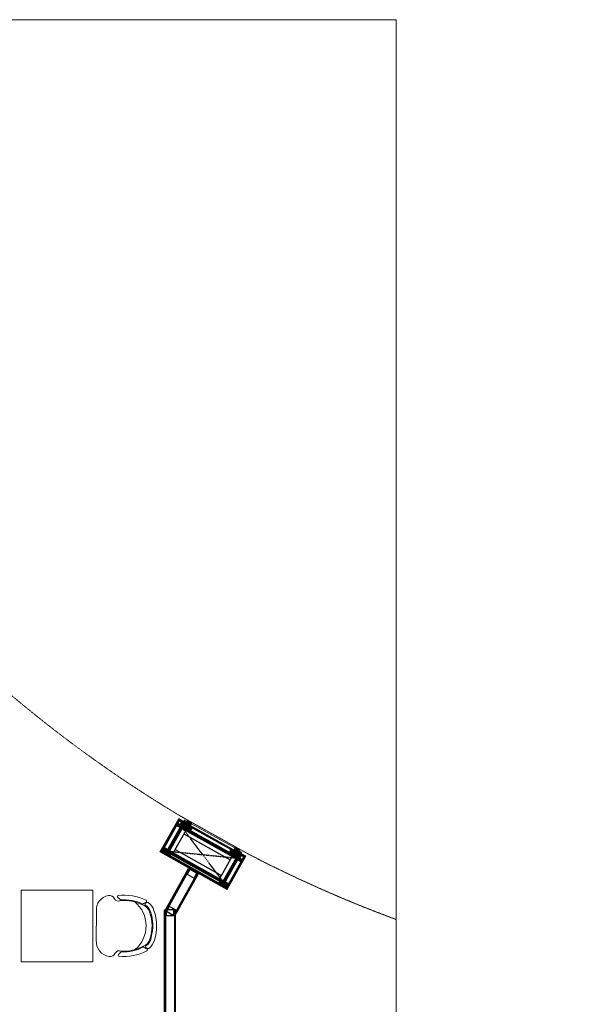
# Model space of a CAD drawing. Header units: millimetres. Extents: x 103872 to 294171, y 5570 to 32737.
# Tile 56 of 117: x 111560 to 116777, y 14174 to 23105. Entities that reach past the tile are written whole.
import ezdxf

# ---------------------------------------------------------------- set-up
doc = ezdxf.new("R2010")
doc.units = ezdxf.units.MM
doc.header["$LTSCALE"] = 2.5
doc.linetypes.add('( Hidden )', pattern=[0.375, 0.25, -0.125])
doc.linetypes.add('DASHED', pattern=[19.05, 12.7, -6.35])
for name, color, linetype in [('1', 1, 'Continuous'), ('2', 2, 'Continuous'), ('250', 250, 'Continuous'), ('6', 7, 'Continuous'), ('PROPOSED M.S WORK', 150, 'Continuous')]:
    doc.layers.add(name, color=color, linetype=linetype)
for name, color, linetype, lineweight in [('8', 8, 'Continuous', 0), ('9', 9, 'Continuous', 0), ('A1-WOOD', 11, 'Continuous', 15), ('CKD Equipments', 252, 'Continuous', 0), ('Dimension', 40, 'Continuous', 0), ('ELEVATION 5', 156, 'Continuous', 5), ('FURNITURES', 30, 'Continuous', 15), ('HATCH MEDIUM', 251, 'Continuous', 5), ('ROOM TEXT', 7, 'Continuous', 5), ('TEXT', 40, 'Continuous', 0), ('WALL', 132, 'Continuous', 25)]:
    doc.layers.add(name, color=color, linetype=linetype, lineweight=lineweight)
doc.layers.add('A1-SS SHEET', color=7, linetype='Continuous', lineweight=15, true_color=0xe77efc)
doc.styles.add('MTEXT', font='romans.shx', dxfattribs={"width": 0.85})
doc.styles.add('RG_3F_TITLE BLOCK_A1$0$A1 TBLOCK LBV$0$Style-arial', font='arial.ttf')
pattern_1 = [(45, (-133790.86, -88292.746), (-25.455844, 25.455844), [19.2, -124.8]), (45, (-133793.404, -88290.2), (-25.455844, 25.455844), [27.44684, -116.55316]), (45, (-133795.95, -88287.655), (-25.455844, 25.455844), [34.976716, -109.023284]), (45, (-133798.495, -88285.11), (-25.455844, 25.455844), [34.976716, -109.023284]), (45, (-133801.04, -88282.564), (-25.455844, 25.455844), [27.44684, -116.55316]), (45, (-133803.587, -88280.018), (-25.455844, 25.455844), [19.2, -124.8]), (45, (-133806.132, -88277.473), (-25.455844, 25.455844), [25.255542, -118.744458]), (45, (-133808.678, -88274.927), (-25.455844, 25.455844), [102.870124, -41.129876]), (45, (-133811.223, -88272.38), (-25.455844, 25.455844), [94.623284, -49.376716]), (45, (-133813.77, -88269.836), (-25.455844, 25.455844), [14.861146, -129.138854]), (45, (-133762.01, -88267.29), (-25.455844, 25.455844), [10.976716, -133.023284]), (45, (-133762.794, -88262.08), (-25.455844, 25.455844), [12.965612, -131.034388]), (45, (-133760.025, -88254.218), (-25.455844, 25.455844), [5.46142, -138.53858]), (45, (-133765.058, -88249.185), (-25.455844, 25.455844), [5.46142, -138.53858]), (45, (-133772.92, -88251.954), (-25.455844, 25.455844), [12.965612, -131.034388]), (45, (-133778.13, -88251.168), (-25.455844, 25.455844), [10.976716, -133.023284]), (45, (-133782.334, -88251.977), (-25.455844, 25.455844), [19.327907, -124.672093]), (45, (-133795.624, -88253.388), (-25.455844, 25.455844), [66.738854, -77.261146]), (45, (-133742.368, -88244.255), (-25.455844, 25.455844), [3.423284, -140.576716]), (45, (-133744.913, -88241.71), (-25.455844, 25.455844), [8.23338, -135.76662]), (45, (-133747.46, -88239.164), (-25.455844, 25.455844), [16.150356, -127.849644]), (45, (-133750.004, -88236.62), (-25.455844, 25.455844), [26.04657, -117.95343]), (45, (-133752.55, -88234.073), (-25.455844, 25.455844), [34.29341, -109.70659]), (45, (-133755.095, -88231.527), (-25.455844, 25.455844), [41.823284, -102.176716]), (45, (-133761.03, -88232.37), (-25.455844, 25.455844), [46.61655, -97.38345]), (45, (-133716.18, -88218.07), (-25.455844, 25.455844), [9.589904, -134.410096]), (45, (-133719.254, -88214.69), (-25.455844, 25.455844), [17.074453, -126.925547]), (45, (-133716.313, -88206.32), (-25.455844, 25.455844), [10.976716, -133.023284]), (45, (-133717.1, -88201.11), (-25.455844, 25.455844), [12.965612, -131.034388]), (45, (-133714.33, -88193.25), (-25.455844, 25.455844), [5.46142, -138.53858]), (45, (-133719.363, -88188.216), (-25.455844, 25.455844), [5.46142, -138.53858]), (45, (-133727.225, -88190.985), (-25.455844, 25.455844), [12.965612, -131.034388]), (45, (-133732.435, -88190.2), (-25.455844, 25.455844), [10.976716, -133.023284]), (52.125016, (-133773.763, -88260.377), (101.8233768, 101.8233758), [14.17878, -276.062497]), (52.125016, (-133781.633, -88263.156), (101.8233768, 101.8233758), [14.191722, -276.049556]), (52.125016, (-133790.01, -88266.442), (101.8233768, 101.8233758), [19.349418, -270.89186]), (52.125016, (-133788.274, -88259.614), (101.8233768, 101.8233758), [9.67471, -280.56657]), (52.125016, (-133754.247, -88259.529), (101.8233768, 101.8233758), [19.349418, -270.89186]), (52.125016, (-133753.626, -88252.912), (101.8233768, 101.8233758), [14.191722, -276.049556]), (52.125016, (-133756.164, -88250.356), (101.8233768, 101.8233758), [14.17878, -276.062497]), (52.125016, (-133728.068, -88199.408), (101.8233768, 101.8233758), [14.17878, -276.062497]), (52.125016, (-133735.938, -88202.187), (101.8233768, 101.8233758), [14.191722, -276.049556]), (52.125016, (-133744.315, -88205.473), (101.8233768, 101.8233758), [19.349418, -270.89186]), (52.125016, (-133748.432, -88206.196), (101.8233768, 101.8233758), [9.67471, -280.56657]), (52.125016, (-133697.945, -88202.378), (101.8233768, 101.8233758), [14.512064, -275.729214]), (52.125016, (-133709.4, -88211.287), (101.8233768, 101.8233758), [29.024128, -261.21715]), (52.125016, (-133707.181, -88202.616), (101.8233768, 101.8233758), [21.263437, -268.97784]), (52.125016, (-133708.551, -88198.56), (101.8233768, 101.8233758), [19.349418, -270.89186]), (52.125016, (-133707.93, -88191.943), (101.8233768, 101.8233758), [14.191722, -276.049556]), (52.125016, (-133710.468, -88189.387), (101.8233768, 101.8233758), [14.17878, -276.062497]), (217.874984, (-133750.004, -88236.618), (-101.8233758, -101.8233768), [14.17878, -276.062497]), (37.874984, (-133777.282, -88279.17), (101.8233758, 101.8233768), [19.349418, -270.89186]), (37.874984, (-133773.996, -88270.793), (101.8233758, 101.8233768), [14.191722, -276.049556]), (37.874984, (-133771.218, -88262.923), (101.8233758, 101.8233768), [14.17878, -276.062497]), (217.874984, (-133752.55, -88234.073), (-101.8233758, -101.8233768), [14.191722, -276.049556]), (217.874984, (-133755.095, -88231.527), (-101.8233758, -101.8233768), [19.349418, -270.89186]), (217.874984, (-133761.03, -88232.37), (-101.8233758, -101.8233768), [9.67471, -280.56657]), (37.874984, (-133803.26, -88259.327), (101.8233758, 101.8233768), [9.67471, -280.56657]), (217.874984, (-133717.037, -88224.015), (-101.8233758, -101.8233768), [29.024128, -261.21715]), (217.874984, (-133716.181, -88218.068), (-101.8233758, -101.8233768), [29.024128, -261.21715]), (217.874984, (-133719.254, -88214.69), (-101.8233758, -101.8233768), [21.263437, -268.97784]), (37.874984, (-133731.587, -88218.2), (101.8233758, 101.8233768), [19.349418, -270.89186]), (37.874984, (-133728.3, -88209.824), (101.8233758, 101.8233768), [14.191722, -276.049556]), (37.874984, (-133725.522, -88201.954), (101.8233758, 101.8233768), [14.17878, -276.062497]), (217.874984, (-133704.309, -88175.65), (-101.8233758, -101.8233768), [14.17878, -276.062497]), (217.874984, (-133706.854, -88173.104), (-101.8233758, -101.8233768), [14.191722, -276.049556]), (217.874984, (-133709.4, -88170.558), (-101.8233758, -101.8233768), [19.349418, -270.89186]), (217.874984, (-133711.946, -88168.012), (-101.8233758, -101.8233768), [14.512064, -275.729214]), (45, (-133761.915, -88252.33), (-25.455844, 25.455844), [5.46142, -138.53858]), (45, (-133763.212, -88251.03), (-25.455844, 25.455844), [5.46142, -138.53858]), (45, (-133716.22, -88191.36), (-25.455844, 25.455844), [5.46142, -138.53858]), (45, (-133717.516, -88190.062), (-25.455844, 25.455844), [5.46142, -138.53858]), (37.874984, (-133767.751, -88256.868), (101.8233758, 101.8233768), [7.393872, -282.847406]), (52.125016, (-133767.751, -88256.868), (101.8233768, 101.8233758), [7.393872, -282.847406]), (217.874984, (-133753.514, -88242.63), (-101.8233758, -101.8233768), [7.393872, -282.847406]), (52.125016, (-133758.053, -88248.467), (101.8233768, 101.8233758), [7.393872, -282.847406]), (37.874984, (-133722.056, -88195.899), (101.8233758, 101.8233768), [7.393872, -282.847406]), (52.125016, (-133722.056, -88195.899), (101.8233768, 101.8233758), [7.393872, -282.847406]), (217.874984, (-133707.818, -88181.661), (-101.8233758, -101.8233768), [7.393872, -282.847406]), (52.125016, (-133712.357, -88187.497), (101.8233768, 101.8233758), [7.393872, -282.847406])]
pattern_2 = [(90, (-264122.1607, 233636.0665), (-3.175, 2e-16), []), (135, (-264122.161, 233636.0665), (-6.34999567, -6.34999567), [4.49012806, -8.98025612])]
pattern_3 = [(135, (85579.499, -135167.25), (-10.00000027, -3e-15), [4.242641, -9.899495]), (153.434949, (85576.499, -135164.25), (-10.0000001, -3e-08), [4.472136, -17.888544]), (135, (85572.499, -135162.25), (-3e-15, 10.00000027), [1.414214, -12.727922]), (116.565051, (85571.499, -135161.25), (3e-08, 10.0000001), [4.472136, -17.888544]), (135, (85579.499, -135163.25), (-10.00000027, -3e-15), [4.242641, -9.899495]), (146.309932, (85577.499, -135167.25), (-10.00000007, 8e-08), [3.605551, -32.449961]), (146.309932, (85575.499, -135162.25), (-10.00000007, 8e-08), [3.605551, -32.449961]), (116.565051, (85573.499, -135167.25), (3e-08, 10.0000001), [4.472136, -17.888544]), (146.309932, (85577.499, -135157.25), (-10.00000007, 8e-08), [3.605551, -32.449961]), (146.309932, (85575.499, -135152.25), (-10.00000007, 8e-08), [3.605551, -32.449961])]
pattern_4 = [(45, (-117.4317, 31.781), (-2.245064, 2.245064), []), (45, (-115.1867, 31.781), (-2.245064, 2.245064), [1.5875, -0.79375])]

# ---------------------------------------------------------------- blocks, each defined once
blk = doc.blocks.new('MS-C1')
at = {"layer": 'PROPOSED M.S WORK', "lineweight": 5, "true_color": 0x545454}
h = blk.add_hatch(dxfattribs=at)
h.set_pattern_fill('ANSI33', color=251, scale=0.5)
h.set_pattern_definition([(45, (-290, 65), (-2.24506, 2.24506), []), (45, (-287.755, 65), (-2.24506, 2.24506), [1.5875, -0.79375])])
edge = h.paths.add_edge_path()
edge.add_line((-240, 115), (-290, 115))
edge.add_line((-290, 115), (-290, 65))
edge.add_line((-290, 65), (-286.4, 66.8))
edge.add_arc((-287.5, 69), 2.5, 296.56505, 360)
edge.add_line((-285, 69), (-285, 110))
edge.add_line((-285, 110), (-244, 110))
edge.add_arc((-244, 112.5), 2.5, 270, 333.43495)
edge.add_line((-241.8, 111.4), (-240, 115))
h = blk.add_hatch(dxfattribs=at)
h.set_pattern_fill('ANSI33', color=251, scale=0.5)
h.set_pattern_definition([(45, (-117.4317, 4.781), (-2.245064, 2.245064), []), (45, (-115.1867, 4.781), (-2.245064, 2.245064), [1.5875, -0.79375])])
edge = h.paths.add_edge_path()
edge.add_line((240, 115), (290, 115))
edge.add_line((290, 115), (290, 65))
edge.add_line((290, 65), (286.4, 66.8))
edge.add_arc((287.5, 69), 2.5, 180, 243.43495, ccw=False)
edge.add_line((285, 69), (285, 110))
edge.add_line((285, 110), (244, 110))
edge.add_arc((244, 112.5), 2.5, 206.56505, 270, ccw=False)
edge.add_line((241.8, 111.4), (240, 115))
h = blk.add_hatch(dxfattribs=at)
h.set_pattern_fill('ANSI33', color=251, scale=0.5)
h.set_pattern_definition(pattern_4)
edge = h.paths.add_edge_path()
edge.add_line((-240, -138), (-290, -138))
edge.add_line((-290, -138), (-290, -88))
edge.add_line((-290, -88), (-286.4, -89.8))
edge.add_arc((-287.5, -92), 2.5, 0, 63.43495, ccw=False)
edge.add_line((-285, -92), (-285, -133))
edge.add_line((-285, -133), (-244, -133))
edge.add_arc((-244, -135.5), 2.5, 26.56505, 90, ccw=False)
edge.add_line((-241.8, -134.4), (-240, -138))
h = blk.add_hatch(dxfattribs=at)
h.set_pattern_fill('ANSI33', color=251, scale=0.5)
h.set_pattern_definition(pattern_4)
edge = h.paths.add_edge_path()
edge.add_line((240, -138), (290, -138))
edge.add_line((290, -138), (290, -88))
edge.add_line((290, -88), (286.4, -89.8))
edge.add_arc((287.5, -92), 2.5, 116.56505, 180)
edge.add_line((285, -92), (285, -133))
edge.add_line((285, -133), (244, -133))
edge.add_arc((244, -135.5), 2.5, 90, 153.43495)
edge.add_line((241.8, -134.4), (240, -138))
at = {"layer": 'PROPOSED M.S WORK', "linetype": 'DASHED', "ltscale": 0.02}
for p, q in [((-290, 115), (290, -138)), ((290, 115), (-290, -138))]:
    blk.add_line(p, q, dxfattribs=at)
at = {"layer": 'PROPOSED M.S WORK'}
for p, q in [((-285, -128), (-285, 105)), ((-280, -128), (-280, 105)), ((-240, -128), (-240, 105)), ((240, -128), (240, 105)), ((280, -128), (280, 105)), ((285, -128), (285, 105))]:
    blk.add_line(p, q, dxfattribs=at)
for points in [[(-240, 115), (-290, 115), (-290, 65), (-286.4, 66.8, 0.284079), (-285, 69), (-285, 110), (-244, 110, 0.284079), (-241.8, 111.4), (-240, 115)], [(240, 115), (290, 115), (290, 65), (286.4, 66.8, -0.284079), (285, 69), (285, 110), (244, 110, -0.284079), (241.8, 111.4), (240, 115)], [(-240, -138), (-290, -138), (-290, -88), (-286.4, -89.8, -0.284079), (-285, -92), (-285, -133), (-244, -133, -0.284079), (-241.8, -134.4), (-240, -138)], [(240, -138), (290, -138), (290, -88), (286.4, -89.8, 0.284079), (285, -92), (285, -133), (244, -133, 0.284079), (241.8, -134.4), (240, -138)]]:
    blk.add_lwpolyline(points, format="xyb", dxfattribs=at)
blk.add_lwpolyline([(-290, 115), (290, 115), (290, -138), (-290, -138)], close=True, dxfattribs=at)
for points in [[(-285, 110), (285, 110)], [(-285, 105), (285, 105)], [(-240, 70), (240, 70)], [(-285, -128), (285, -128)], [(-285, -133), (285, -133)], [(-240, -93), (240, -93)]]:
    blk.add_lwpolyline(points, dxfattribs=at)
blk = doc.blocks.new('A$C47C848D8')
at = {"layer": '2', "lineweight": 5}
h = blk.add_hatch(color=8, dxfattribs=at)
h.dxf.hatch_style = 1
h.paths.add_polyline_path([(-225, -174.7), (225, -174.7), (225, -176.2), (-225, -176.2)])
at = {"layer": '250', "lineweight": 5}
h = blk.add_hatch(dxfattribs=at)
h.set_pattern_fill('DOLMIT', color=8, scale=0.5, angle=90)
h.set_pattern_definition(pattern_2)
h.paths.add_polyline_path([(334, -162.7), (346, -162.7), (346, 165.3), (334, 165.3)])
h.paths.add_polyline_path([(-334, 153.3), (334, 153.3), (334, 165.3), (-334, 165.3)])
h.paths.add_polyline_path([(-334, -162.7), (-346, -162.7), (-346, 165.3), (-334, 165.3)])
h.paths.add_polyline_path([(-312, -137.5), (-300, -137.5), (-300, -162.7), (-312, -162.7)])
h.paths.add_polyline_path([(-300, -162.7), (-346, -162.7), (-346, -174.7), (-300, -174.7)])
h.paths.add_polyline_path([(300, -162.7), (346, -162.7), (346, -174.7), (300, -174.7)])
h.paths.add_polyline_path([(312, -137.5), (300, -137.5), (300, -162.7), (312, -162.7)])
h.paths.add_polyline_path([(334, 139.5), (252, 139.5), (252, 153.3), (334, 153.3)])
h.paths.add_polyline_path([(-334, 139.5), (-252, 139.5), (-252, 153.3), (-334, 153.3)])
h = blk.add_hatch(dxfattribs=at)
h.set_pattern_fill('DOLMIT', color=8, scale=0.5, angle=90)
h.set_pattern_definition(pattern_2)
h.paths.add_polyline_path([(-290, -125.5), (290, -125.5), (290, -137.5), (-290, -137.5)])
h.paths.add_polyline_path([(-302, 139.5), (-290, 139.5), (-290, -137.5), (-302, -137.5)])
h.paths.add_polyline_path([(290, -137.5), (302, -137.5), (302, 139.5), (290, 139.5)])
h.paths.add_polyline_path([(-290, 139.5), (290, 139.5), (290, 127.5), (-290, 127.5)])
h = blk.add_hatch(dxfattribs=at)
h.set_pattern_fill('DOLMIT', color=8, scale=0.5, angle=90)
h.set_pattern_definition(pattern_2)
h.paths.add_polyline_path([(225, -162.7), (-225, -162.7), (-225, -174.7), (225, -174.7)])
at = {"layer": '8', "lineweight": 5}
h = blk.add_hatch(dxfattribs=at)
h.set_pattern_fill('PGRAIN', color=8, scale=1.2, angle=45, style=0)
h.set_pattern_definition(pattern_1)
h.paths.add_polyline_path([(-300, -137.5), (-225, -137.5), (-225, -205.7), (-275, -205.7), (-275, -191.2), (-300, -191.2)])
h = blk.add_hatch(dxfattribs=at)
h.set_pattern_fill('PGRAIN', color=8, scale=1.2, angle=45, style=0)
h.set_pattern_definition(pattern_1)
h.paths.add_polyline_path([(300, -137.5), (225, -137.5), (225, -205.7), (275, -205.7), (275, -191.2), (300, -191.2)])
at = {"layer": '9', "lineweight": 5}
h = blk.add_hatch(dxfattribs=at)
h.set_pattern_fill('CSWOOD2', color=8, angle=90)
h.set_pattern_definition(pattern_3)
h.paths.add_polyline_path([(-302, 114.5), (-334, 114.5), (-334, 139.5), (-302, 139.5)])
h = blk.add_hatch(dxfattribs=at)
h.set_pattern_fill('CSWOOD2', color=8, angle=90)
h.set_pattern_definition(pattern_3)
h.paths.add_polyline_path([(302, 114.5), (334, 114.5), (334, 139.5), (302, 139.5)])
h = blk.add_hatch(dxfattribs=at)
h.set_pattern_fill('CSWOOD2', color=8, angle=90)
h.set_pattern_definition(pattern_3)
h.paths.add_polyline_path([(-302, -112.5), (-334, -112.5), (-334, -137.5), (-302, -137.5)])
h = blk.add_hatch(dxfattribs=at)
h.set_pattern_fill('CSWOOD2', color=8, angle=90)
h.set_pattern_definition([(135, (85684.999, -135192.363), (-10.00000027, -3e-15), [4.242641, -9.899495]), (153.434949, (85681.999, -135189.3632), (-10.0000001, -3e-08), [4.472136, -17.888544]), (135, (85677.999, -135187.363), (-3e-15, 10.00000027), [1.414214, -12.727922]), (116.565051, (85676.999, -135186.3632), (3e-08, 10.0000001), [4.472136, -17.888544]), (135, (85684.999, -135188.363), (-10.00000027, -3e-15), [4.242641, -9.899495]), (146.309932, (85682.999, -135192.363), (-10.00000007, 8e-08), [3.605551, -32.449961]), (146.309932, (85680.999, -135187.363), (-10.00000007, 8e-08), [3.605551, -32.449961]), (116.565051, (85678.999, -135192.3632), (3e-08, 10.0000001), [4.472136, -17.888544]), (146.309932, (85682.999, -135182.363), (-10.00000007, 8e-08), [3.605551, -32.449961]), (146.309932, (85680.999, -135177.363), (-10.00000007, 8e-08), [3.605551, -32.449961])])
h.paths.add_polyline_path([(-200, -137.5), (-225, -137.5), (-225, -162.7), (-200, -162.7)])
h = blk.add_hatch(dxfattribs=at)
h.set_pattern_fill('CSWOOD2', color=8, angle=90)
h.set_pattern_definition([(135, (86109.999, -135192.363), (-10.00000027, -3e-15), [4.242641, -9.899495]), (153.434949, (86106.999, -135189.3632), (-10.0000001, -3e-08), [4.472136, -17.888544]), (135, (86102.999, -135187.363), (-3e-15, 10.00000027), [1.414214, -12.727922]), (116.565051, (86101.999, -135186.3632), (3e-08, 10.0000001), [4.472136, -17.888544]), (135, (86109.999, -135188.363), (-10.00000027, -3e-15), [4.242641, -9.899495]), (146.309932, (86107.999, -135192.363), (-10.00000007, 8e-08), [3.605551, -32.449961]), (146.309932, (86105.999, -135187.363), (-10.00000007, 8e-08), [3.605551, -32.449961]), (116.565051, (86103.999, -135192.3632), (3e-08, 10.0000001), [4.472136, -17.888544]), (146.309932, (86107.999, -135182.363), (-10.00000007, 8e-08), [3.605551, -32.449961]), (146.309932, (86105.999, -135177.363), (-10.00000007, 8e-08), [3.605551, -32.449961])])
h.paths.add_polyline_path([(225, -137.5), (200, -137.5), (200, -162.7), (225, -162.7)])
h = blk.add_hatch(dxfattribs=at)
h.set_pattern_fill('CSWOOD2', color=8, angle=90)
h.set_pattern_definition(pattern_3)
h.paths.add_polyline_path([(302, -112.5), (334, -112.5), (334, -137.5), (302, -137.5)])
at = {"layer": '1', "color": 8, "lineweight": 5}
for points in [[(-334, -162.7), (-346, -162.7), (-346, 165.3), (-334, 165.3)], [(-334, 153.3), (334, 153.3), (334, 165.3), (-334, 165.3)], [(-334, 139.5), (-252, 139.5), (-252, 153.3), (-334, 153.3)], [(-302, 139.5), (-290, 139.5), (-290, -137.5), (-302, -137.5)], [(-290, 139.5), (290, 139.5), (290, 127.5), (-290, 127.5)], [(334, 139.5), (252, 139.5), (252, 153.3), (334, 153.3)], [(290, -137.5), (302, -137.5), (302, 139.5), (290, 139.5)], [(334, -162.7), (346, -162.7), (346, 165.3), (334, 165.3)], [(-300, -162.7), (-346, -162.7), (-346, -174.7), (-300, -174.7)], [(-312, -137.5), (-300, -137.5), (-300, -162.7), (-312, -162.7)], [(-290, -125.5), (290, -125.5), (290, -137.5), (-290, -137.5)], [(225, -162.7), (-225, -162.7), (-225, -174.7), (225, -174.7)], [(312, -137.5), (300, -137.5), (300, -162.7), (312, -162.7)], [(300, -162.7), (346, -162.7), (346, -174.7), (300, -174.7)]]:
    blk.add_lwpolyline(points, close=True, dxfattribs=at)
at = {"layer": '2', "color": 8, "lineweight": 5}
blk.add_lwpolyline([(-225, -174.7), (225, -174.7), (225, -176.2), (-225, -176.2)], close=True, dxfattribs=at)
at = {"layer": '6', "color": 8, "linetype": 'ByBlock', "lineweight": 5, "const_width": 1}
for points in [[(-225, -137.5), (-300, -137.5), (-300, -191.2), (-275, -191.2), (-275, -205.7), (-225, -205.7)], [(225, -137.5), (300, -137.5), (300, -191.2), (275, -191.2), (275, -205.7), (225, -205.7)]]:
    blk.add_lwpolyline(points, close=True, dxfattribs=at)
at = {"layer": '6', "color": 8, "lineweight": 5}
blk.add_lwpolyline([(-225, -176.2), (225, -176.2), (225, -194.2), (-225, -194.2)], close=True, dxfattribs=at)
at = {"layer": 'A1-SS SHEET', "color": 8, "lineweight": 5}
blk.add_lwpolyline([(346, -174.7), (300, -174.7), (300, -178.7), (346, -178.7)], close=True, dxfattribs=at)
at = {"layer": 'A1-WOOD', "color": 8, "lineweight": 5}
for points in [[(-302, 114.5), (-334, 114.5), (-334, 139.5), (-302, 139.5)], [(302, 114.5), (334, 114.5), (334, 139.5), (302, 139.5)], [(-302, -137.5), (-334, -137.5), (-334, -112.5), (-302, -112.5)], [(-225, -137.5), (-200, -137.5), (-200, -162.7), (-225, -162.7)], [(200, -162.7), (225, -162.7), (225, -137.5), (200, -137.5)], [(302, -137.5), (334, -137.5), (334, -112.5), (302, -112.5)]]:
    blk.add_lwpolyline(points, close=True, dxfattribs=at)
at = {"layer": 'ELEVATION 5', "color": 8, "lineweight": 5}
for points in [[(-350, -178.7), (-346, -178.7), (-346, 169.3), (-350, 169.3)], [(-346, 169.3), (346, 169.3), (346, 165.3), (-346, 165.3)], [(346, 169.3), (350, 169.3), (350, -178.7), (346, -178.7)], [(-300, -174.7), (-346, -174.7), (-346, -178.7), (-300, -178.7)]]:
    blk.add_lwpolyline(points, close=True, dxfattribs=at)
at = {"color": 8, "lineweight": 5}
blk.add_blockref('MS-C1', (0, 12.5), dxfattribs=at)
blk = doc.blocks.new('*U44')
at = {"color": 8}
for points in [[(0, 0), (8619.7, 0), (8619.7, -10), (0, -10)], [(0, -15), (50, -15), (50, -85), (0, -85)], [(8569.7, -15), (8619.7, -15), (8619.7, -85), (8569.7, -85)], [(0, -100), (8619.7, -100), (8619.7, -90), (0, -90)]]:
    blk.add_lwpolyline(points, close=True, dxfattribs=at)
blk = doc.blocks.new('*U45')
at = {"color": 8}
for points in [[(0, 0), (435.1, 0), (435.1, -10), (0, -10)], [(0, -15), (50, -15), (50, -85), (0, -85)], [(385.1, -15), (435.1, -15), (435.1, -85), (385.1, -85)], [(0, -100), (435.1, -100), (435.1, -90), (0, -90)]]:
    blk.add_lwpolyline(points, close=True, dxfattribs=at)
blk = doc.blocks.new('04P-CH~1')
at = {"layer": 'FURNITURES', "color": 8}
blk.add_line((-0.6031, 0.6002), (-0.3259, 0.597), dxfattribs=at)
for centre, radius, start, end in [((-0.6123, 0.4516), 0.1489, 86.45826, 170.84441), ((-0.3081, 0.4618), 0.1363, 9.13239, 97.50787), ((-0.7092, 0.4672), 0.0508, 170.84441, 251.00231), ((-0.2234, 0.474), 0.0508, 290.59406, 10.75195), ((-0.3026, 0.3344), 0.456, 173.92961, 208.62433), ((-0.7462, 0.3807), 0.01, 46.56635, 168.96112), ((-0.9103, 0.2073), 0.2488, 38.01323, 46.56635), ((-0.7491, 0.3792), 0.0464, 334.70337, 59.67207), ((-0.181, 0.3871), 0.0464, 121.92429, 206.89299), ((-0.6261, 0.3299), 0.456, 332.97204, 7.66676), ((-0.0151, 0.2198), 0.2488, 135.03001, 143.58313), ((-0.184, 0.3885), 0.01, 12.63524, 135.03001), ((-0.3125, 0.3391), 0.4025, 176.94568, 208.36885), ((-0.3123, 0.339), 0.3954, 177.0537, 208.52316), ((-0.6165, 0.3348), 0.3954, 333.0732, 4.54266), ((-0.6164, 0.3348), 0.4025, 333.22752, 4.65068), ((-0.465, 0.421), 0.2985, 220.6848, 320.38834), ((-0.6935, 0.1195), 0.01, 200.82595, 338.53261), ((-0.5509, 0.0634), 0.1433, 143.88699, 158.53261), ((-0.6722, 0.1012), 0.01, 162.69848, 217.18732), ((-0.5509, 0.0634), 0.1371, 154.57208, 162.69848), ((-0.5651, 0.1825), 0.1445, 217.18732, 254.77146), ((-0.6657, 0.118), 0.01, 32.6756, 154.57208), ((-0.5651, 0.1825), 0.1, 198.86575, 254.77146), ((-0.5651, 0.1825), 0.1095, 212.6756, 265.19021), ((-0.3595, 0.1854), 0.1, 286.8249, 342.73061), ((-0.3595, 0.1854), 0.1095, 286.8249, 328.92077), ((-0.3595, 0.1854), 0.1445, 286.8249, 324.40904), ((-0.2571, 0.1237), 0.01, 27.02428, 148.92077), ((-0.3704, 0.0659), 0.1433, 23.06375, 37.70938), ((-0.3704, 0.0659), 0.1371, 18.89788, 27.02428), ((-0.2501, 0.1071), 0.01, 324.40904, 18.89788), ((-0.2294, 0.126), 0.01, 203.06375, 340.77041), ((-0.4661, 0.456), 0.435, 251.64897, 289.94739), ((-0.4661, 0.4573), 0.3918, 251.35616, 290.2402), ((-0.5751, 0.0635), 0.01, 75.17077, 85.19021), ((-0.4624, 0.4792), 0.4208, 254.83048, 288.66311)]:
    blk.add_arc(centre, radius, start, end, dxfattribs=at)
blk = doc.blocks.new('ARCH')
at = {"layer": 'CKD Equipments', "color": 8}
blk.add_lwpolyline([(113774.5, 23105), (123786.4, 23105), (123786.4, 5570.2), (113774.5, 5570.2)], close=True, dxfattribs=at)
at = {"layer": 'FURNITURES', "color": 8}
blk.add_lwpolyline([(121033, 15210.6), (120383, 15210.6), (120383, 14560.6), (121033, 14560.6)], close=True, dxfattribs=at)
at = {"layer": 'HATCH MEDIUM', "color": 8, "linetype": '( Hidden )'}
blk.add_lwpolyline([(116475.7, 23100, 0.012104), (116626.4, 22552.9), (116848.5, 21889.1, 0.171223), (121824.6, 15883), (122435.6, 15541.4, 0.03154), (123786.4, 14943)], format="xyb", dxfattribs=at)
at = {"color": 8, "xscale": -1, "rotation": 150.7856245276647}
blk.add_blockref('A$C47C848D8', (122029.7, 15532.6), dxfattribs=at)
at = {"layer": 'FURNITURES', "color": 8, "xscale": 946.5666576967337, "yscale": 946.5666576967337, "zscale": 946.5666576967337, "rotation": 90}
blk.add_blockref('04P-CH~1', (121631.5, 15325.3), dxfattribs=at)
at = {"layer": 'WALL', "color": 8, "xscale": -1}
for name, p, rotation in [('*U45', (121775.9, 14976.2), 240.7856057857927), ('*U44', (121783, 6410.6), 270)]:
    blk.add_blockref(name, p, dxfattribs=dict(at, rotation=rotation))
at = {"layer": 'ROOM TEXT', "color": 7, "insert": (118053.4, 13852.7, 0.2), "char_height": 90, "attachment_point": 7, "style": 'MTEXT'}
blk.add_mtext_dynamic_manual_height_columns('\\A1;\\pi162.53677;Area: 46.3sqm\\P\\pi373.82248;22 PAX', width=1162.931, gutter_width=1.8, heights=[0], dxfattribs=at)
at = {"layer": 'TEXT', "color": 8, "insert": (115820.5, 20699.6), "char_height": 80, "width": 1274.194, "attachment_point": 1, "style": 'RG_3F_TITLE BLOCK_A1$0$A1 TBLOCK LBV$0$Style-arial'}
blk.add_mtext('\\pi244.5456;HIGH SEATING\\P\\pi463.50877;{\\fArial|b0|i0|c178|p39; 4} PAX', dxfattribs=at)

msp = doc.modelspace()

# ---------------------------------------------------------------- block references
at = {"layer": 'Dimension'}
msp.add_blockref('ARCH', (-8808, 0), dxfattribs=at)

doc.saveas('drawing.dxf')
